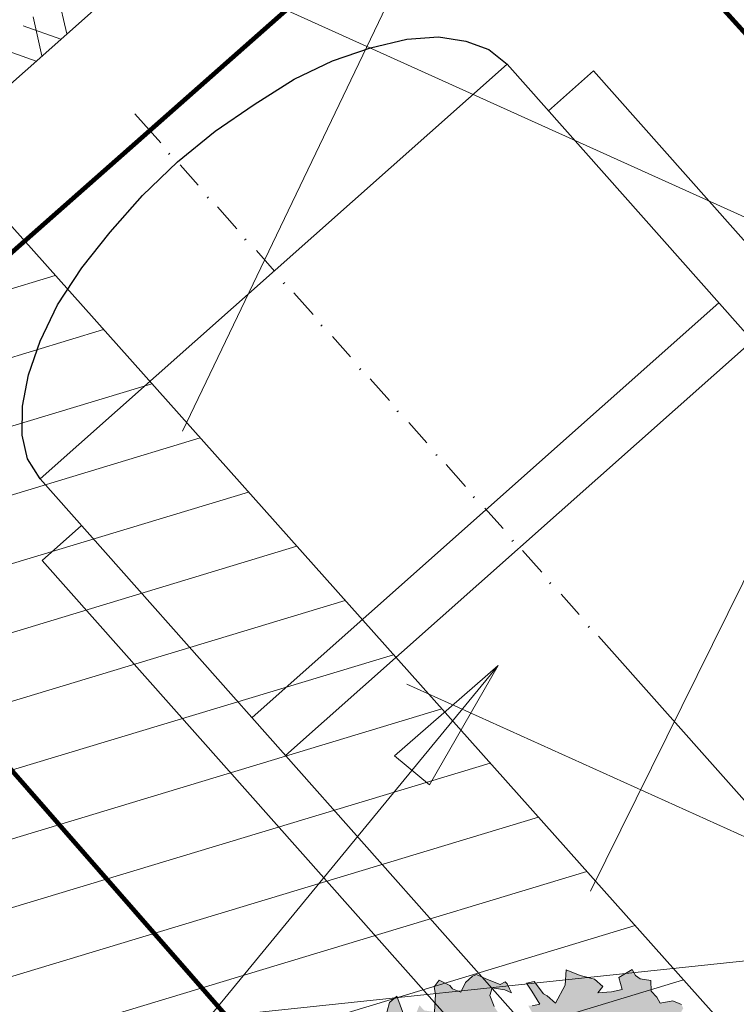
# Model space of a CAD drawing. Header units: centimetres. Extents: x 843425950 to 843478602, y 588811213 to 588851397.
# Tile 39 of 89: x 843442195 to 843442351, y 588832500 to 588832714. Entities that reach past the tile are written whole.
import ezdxf
from ezdxf import colors
from ezdxf.entities.mleader import LeaderData, LeaderLine
from ezdxf.lldxf.tags import DXFTag
from ezdxf.math import Vec2, Vec3

# ---------------------------------------------------------------- set-up
doc = ezdxf.new("R2010")
doc.units = ezdxf.units.CM
doc.header["$MEASUREMENT"] = 0
doc.linetypes.add('CENTER', pattern=[50.800000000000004, 31.75, -6.35, 6.35, -6.35])
doc.linetypes.add('EGBU01', pattern=[1, 0.5, -0.5])
doc.layers.get('0').update_dxf_attribs({"lineweight": 5})
for name, color, linetype, lineweight in [('0-hatch', 8, 'Continuous', 5), ('0-LINIA CIENKA', 8, 'Continuous', 9), ('IS_gaz_ZEW', 40, 'GAS_LINE', 30), ('IS_lpg_proj_opis', 7, 'Continuous', 5), ('IS_WOD_rzędne', 5, 'Continuous', 9), ('S_strefa zagrożenia wybuchem', 7, 'EGBU01', 13), ('wymiarowanie', 123, 'Continuous', 5)]:
    doc.layers.add(name, color=color, linetype=linetype, lineweight=lineweight)
doc.layers.add('IS_Grafika', color=7, linetype='SOLID', lineweight=9, true_color=0x000000)
doc.layers.add('ZTOŚ', color=7, linetype='CENTER', lineweight=13, true_color=0x45750b)
doc.styles.add('IS_W-K_opisy', font='romans.shx', dxfattribs={"width": 0.7, "height": 20})
doc.styles.get("Standard").update_dxf_attribs({"font": 'ARIAL.TTF'})
tags = doc.linetypes.add('GAS_LINE', pattern='A,0.5,-0.2,["GAS",Standard,S=0.1,R=0,X=-0.1,Y=-0.05],-0.25', length=0.95).pattern_tags.tags
tags[6] = DXFTag(74, 10)
tags = doc.linetypes.add('SOLID', pattern=[10, 10, 0]).pattern_tags.tags
tags[6:7] = [DXFTag(74, 4), DXFTag(75, 0), DXFTag(340, '0'), DXFTag(46, 0.0), DXFTag(50, 0.0), DXFTag(44, 0.0), DXFTag(45, 0.0)]
tags[4:5] = [DXFTag(74, 4), DXFTag(75, 0), DXFTag(340, '0'), DXFTag(46, 0.0), DXFTag(50, 0.0), DXFTag(44, 0.0), DXFTag(45, 0.0)]
picture_1 = doc.add_image_def('image1.jpg', size_in_pixel=(6614, 4677))

# ---------------------------------------------------------------- blocks, each defined once
blk = doc.blocks.new('A$C51A627E3')
h = blk.add_hatch(color=256)
h.dxf.hatch_style = 1
h.paths.add_polyline_path([(-3.829516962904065, -3.277827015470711), (-3.99698174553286, -3.185050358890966), (-4.071669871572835, -3.091690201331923), (-4.12768596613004, -3.017002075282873), (-4.221046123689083, -2.942313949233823), (-4.239718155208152, -2.868209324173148), (-4.463199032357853, -2.774849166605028), (-4.555975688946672, -2.756177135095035), (-4.630663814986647, -2.737505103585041), (-4.724023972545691, -2.626056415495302), (-4.724023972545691, -2.588712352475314), (-4.668007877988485, -2.570040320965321), (-4.630663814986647, -2.514024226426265), (-4.649335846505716, -2.383320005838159), (-4.724023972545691, -2.253199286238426), (-4.61199178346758, -2.309215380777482), (-4.574647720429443, -2.309215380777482), (-4.463199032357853, -2.290543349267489), (-4.425854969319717, -2.309215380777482), (-4.295150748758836, -2.234527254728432), (-4.258390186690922, -2.253199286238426), (-4.12768596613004, -2.290543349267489), (-4.015653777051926, -2.309215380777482), (-3.941549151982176, -2.309215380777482), (-3.904205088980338, -2.253199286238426), (-3.960221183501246, -2.141167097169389), (-4.015653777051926, -2.029718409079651), (-4.034325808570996, -1.9550302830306), (-3.941549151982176, -2.011046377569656), (-3.792172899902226, -1.917686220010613), (-3.698812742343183, -1.899014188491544), (-3.698812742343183, -1.880342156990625), (-3.680724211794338, -1.805654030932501), (-3.680724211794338, -1.731549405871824), (-3.606036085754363, -1.619517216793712), (-3.456659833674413, -1.526157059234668), (-3.400643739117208, -1.63818924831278), (-3.289195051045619, -1.750221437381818), (-3.25185098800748, -1.786981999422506), (-3.177162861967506, -1.768309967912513), (-3.158490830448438, -1.619517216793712), (-3.177162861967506, -1.470724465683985), (-3.214506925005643, -1.433380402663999), (-3.214506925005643, -1.358692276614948), (-3.103058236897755, -1.340020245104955), (-3.028370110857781, -1.302676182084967), (-3.009698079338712, -1.265332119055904), (-2.972354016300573, -1.227988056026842), (-2.972354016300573, -1.172555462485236), (-3.028370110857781, -1.041851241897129), (-3.065714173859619, -0.9671631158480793), (-3.121146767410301, -1.153883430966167), (-3.139818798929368, -1.190643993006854), (-3.177162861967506, -1.246660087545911), (-3.233178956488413, -1.284004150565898), (-3.400643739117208, -1.358692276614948), (-3.512675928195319, -1.302676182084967), (-3.606036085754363, -1.284004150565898), (-3.73615680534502, -1.302676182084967), (-3.754828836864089, -1.414708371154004), (-3.829516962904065, -1.544829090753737), (-3.941549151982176, -1.507485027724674), (-4.034325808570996, -1.507485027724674), (-4.12768596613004, -1.433380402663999), (-4.221046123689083, -1.433380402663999), (-4.388510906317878, -1.526157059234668), (-4.425854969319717, -1.600845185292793), (-4.388510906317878, -1.71287737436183), (-4.369838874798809, -1.786981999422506), (-4.425854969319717, -1.880342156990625), (-4.50054309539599, -1.899014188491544), (-4.630663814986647, -2.103823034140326), (-4.668007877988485, -2.085151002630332), (-4.74269600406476, -2.011046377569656), (-4.817384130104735, -1.9550302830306), (-4.85414469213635, -1.899014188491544), (-4.798712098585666, -1.842998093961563), (-4.780040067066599, -1.805654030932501), (-4.817384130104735, -1.619517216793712), (-4.85414469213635, -1.470724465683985), (-4.947504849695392, -1.470724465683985), (-5.059537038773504, -1.433380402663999), (-5.115553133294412, -1.265332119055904), (-5.096881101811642, -1.227988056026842), (-5.078209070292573, -1.190643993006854), (-4.984848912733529, -1.190643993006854), (-4.891488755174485, -1.190643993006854), (-4.817384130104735, -1.190643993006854), (-4.891488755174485, -1.097867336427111), (-4.947504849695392, -0.9858351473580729), (-5.022192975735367, -0.8930584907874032), (-5.059537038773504, -0.8183703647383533), (-5.078209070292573, -0.7810263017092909), (-5.096881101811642, -0.7250102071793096), (-4.966176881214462, -0.1881688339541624), (-4.891488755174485, -0.1694968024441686), (-4.891488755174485, -0.1508247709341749), (-4.947504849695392, -0.03937608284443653), (-4.966176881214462, 0.05398407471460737), (-5.003520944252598, 0.1286722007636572), (-5.022192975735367, 0.2214488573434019), (-4.891488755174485, 0.2774649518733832), (-4.817384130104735, 0.3148090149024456), (-4.798712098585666, 0.2401208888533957), (-4.724023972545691, 0.2027768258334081), (-4.668007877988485, 0.2587929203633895), (-4.555975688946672, 0.3334810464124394), (-4.50054309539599, 0.3148090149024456), (-4.481871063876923, 0.2027768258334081), (-4.50054309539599, 0.07265610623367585), (-4.537887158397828, 0.01664001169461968), (-4.481871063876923, -0.1327362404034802), (-4.369838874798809, -0.1140642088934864), (-4.332494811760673, -0.07672014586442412), (-4.221046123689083, 0.05398407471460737), (-4.202374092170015, 0.2214488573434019), (-4.183702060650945, 0.4081691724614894), (-4.12768596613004, 0.4449297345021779), (-4.165030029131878, 0.5756339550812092), (-4.183702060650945, 0.6129780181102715), (-4.221046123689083, 0.6689941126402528), (-4.276478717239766, 0.6876661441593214), (-4.369838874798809, 0.6503220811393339), (-4.481871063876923, 0.4822737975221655), (-4.59331975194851, 0.4268412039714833), (-4.630663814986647, 0.5009458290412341), (-4.630663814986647, 0.5756339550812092), (-4.686679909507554, 0.6316500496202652), (-4.724023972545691, 0.6503220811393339), (-4.780040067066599, 0.5196178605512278), (-4.836056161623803, 0.5009458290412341), (-4.910160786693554, 0.5196178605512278), (-4.984848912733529, 0.5382898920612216), (-5.022192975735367, 0.6316500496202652), (-5.115553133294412, 0.7430987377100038), (-5.152313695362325, 0.7617707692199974), (-5.152313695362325, 0.6876661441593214), (-5.152313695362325, 0.892474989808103), (-5.096881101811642, 0.9298190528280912), (-4.966176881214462, 1.059939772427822), (-4.947504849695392, 1.227988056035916), (-4.910160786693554, 1.358108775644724), (-4.947504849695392, 1.563501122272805), (-4.85414469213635, 1.600261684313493), (-4.780040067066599, 1.544829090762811), (-4.668007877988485, 1.526157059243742), (-4.630663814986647, 1.507485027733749), (-4.668007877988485, 1.302092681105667), (-4.519215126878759, 1.358108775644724), (-4.463199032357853, 1.470140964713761), (-4.332494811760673, 1.526157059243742), (-4.183702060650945, 1.656277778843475), (-4.258390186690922, 1.749637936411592), (-4.35116684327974, 1.805654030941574), (-4.388510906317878, 1.879758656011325), (-4.388510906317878, 1.749637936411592), (-4.537887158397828, 1.730965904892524), (-4.59331975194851, 1.768309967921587), (-4.537887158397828, 1.824326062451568), (-4.519215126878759, 1.97311881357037), (-4.555975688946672, 2.122495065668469), (-4.555975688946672, 2.196599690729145), (-4.332494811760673, 2.252615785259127), (-4.221046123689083, 2.28995984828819), (-4.332494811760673, 2.439336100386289), (-4.481871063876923, 2.550784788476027), (-4.50054309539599, 2.569456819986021), (-4.276478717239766, 2.606800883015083), (-4.12768596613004, 2.700161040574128), (-3.960221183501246, 2.811609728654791), (-3.922877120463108, 2.923641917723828), (-3.698812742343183, 3.351931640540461), (-3.73615680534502, 3.501307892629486), (-3.773500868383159, 3.575996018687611), (-3.550019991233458, 3.538651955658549), (-3.382555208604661, 3.594668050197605), (-3.289195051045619, 3.74346080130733), (-3.233178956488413, 3.855492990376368), (-3.103058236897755, 3.910925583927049), (-3.009698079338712, 3.929597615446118), (-2.860321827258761, 3.948269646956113), (-2.822977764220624, 3.89283705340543), (-2.841649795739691, 3.762132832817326), (-2.748873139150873, 3.762132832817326), (-2.767545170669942, 3.706116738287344), (-2.841649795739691, 3.538651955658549), (-2.822977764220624, 3.463963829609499), (-2.841649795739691, 3.482635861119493), (-2.748873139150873, 3.482635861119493), (-2.692857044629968, 3.463963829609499), (-2.543480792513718, 3.538651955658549), (-2.450704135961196, 3.538651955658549), (-2.376016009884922, 3.426619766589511), (-2.376016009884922, 3.389275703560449), (-2.562152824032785, 3.259154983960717), (-2.674185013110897, 3.333259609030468), (-2.580824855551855, 3.14712279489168), (-2.525392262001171, 2.979658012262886), (-2.357343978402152, 2.886297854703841), (-2.24531178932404, 2.923641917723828), (-2.227223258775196, 3.035090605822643), (-2.282655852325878, 3.165794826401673), (-2.282655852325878, 3.277827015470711), (-2.171207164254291, 3.426619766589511), (-2.189879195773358, 3.538651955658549), (-2.227223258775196, 3.780804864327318), (-2.319999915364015, 3.874165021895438), (-2.432032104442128, 3.855492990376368), (-2.432032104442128, 3.89283705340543), (-2.24531178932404, 3.948269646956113), (-2.208551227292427, 4.041629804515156), (-2.189879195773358, 4.097645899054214), (-2.208551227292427, 4.1349899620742), (-2.171207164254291, 4.246438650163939), (-1.984486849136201, 4.265110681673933), (-1.910382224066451, 4.246438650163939), (-1.891710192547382, 4.15366199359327), (-1.723661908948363, 3.799476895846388), (-1.704989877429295, 3.948269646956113), (-1.649557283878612, 3.966941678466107), (-1.630885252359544, 4.078973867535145), (-1.593541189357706, 4.227766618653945), (-1.500181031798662, 4.265110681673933), (-1.518853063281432, 4.507263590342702), (-1.518853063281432, 4.525935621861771), (-1.38814884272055, 4.675311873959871), (-1.295372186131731, 4.488591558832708), (-1.258028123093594, 4.433158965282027), (-0.9785311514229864, 4.656639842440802), (-0.9785311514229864, 4.563279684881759), (-0.9785311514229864, 4.414486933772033), (-0.9785311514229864, 4.358470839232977), (-1.127323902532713, 4.302454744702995), (-0.9785311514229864, 4.022957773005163), (-0.9598591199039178, 3.948269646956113), (-0.6616901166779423, 4.06030183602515), (-0.5496579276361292, 4.172334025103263), (-0.3075050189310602, 4.246438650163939), (-0.2514889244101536, 4.116317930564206), (-0.1587122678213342, 4.041629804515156), (-0.02800804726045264, 4.116317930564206), (0.009336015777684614, 4.190422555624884), (0.06535211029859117, 4.283782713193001), (0.08344064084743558, 4.377142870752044), (0.06535211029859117, 4.507263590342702), (0.009336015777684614, 4.581951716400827), (-0.06535211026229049, 4.563279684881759), (-0.1213682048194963, 4.544607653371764), (-0.1400402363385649, 4.470503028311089), (-0.1400402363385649, 4.358470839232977), (-0.1587122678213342, 4.339798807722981), (-0.2514889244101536, 4.321126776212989), (-0.4568812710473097, 4.358470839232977), (-0.5309858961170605, 4.525935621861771), (-0.5683299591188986, 4.600623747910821), (-0.6056740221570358, 4.731327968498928), (-0.5870019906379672, 4.749999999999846), (-0.4008651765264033, 4.731327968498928), (-0.1213682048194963, 4.675311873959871), (0.04668007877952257, 4.675311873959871), (0.3448490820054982, 4.712655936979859), (0.5309858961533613, 4.693983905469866), (0.624346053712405, 4.675311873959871), (0.6611066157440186, 4.563279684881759), (0.624346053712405, 4.507263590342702), (0.5683299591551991, 4.414486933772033), (0.5683299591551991, 4.321126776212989), (0.6797786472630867, 4.302454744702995), (0.6797786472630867, 4.15366199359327), (0.7171227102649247, 4.041629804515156), (0.7731388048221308, 4.078973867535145), (0.9038430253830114, 4.358470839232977), (0.9038430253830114, 4.619295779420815), (0.9592756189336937, 4.358470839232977), (0.9779476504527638, 4.265110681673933), (1.052635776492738, 4.209094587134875), (1.127323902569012, 4.209094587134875), (1.220684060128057, 4.265110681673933), (1.220684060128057, 4.246438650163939), (1.425492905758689, 4.377142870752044), (1.555613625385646, 4.377142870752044), (1.462836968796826, 4.1349899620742), (1.40682087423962, 4.06030183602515), (1.276116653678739, 3.874165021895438), (1.704989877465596, 4.078973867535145), (1.704989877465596, 3.985613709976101), (1.79835003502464, 3.874165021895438), (1.965814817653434, 4.041629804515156), (2.021830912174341, 4.1349899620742), (2.133279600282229, 4.15366199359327), (2.189295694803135, 4.004285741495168), (2.189295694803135, 3.948269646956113), (2.245311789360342, 3.836820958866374), (2.376016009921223, 3.89283705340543), (2.506136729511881, 3.89283705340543), (2.562152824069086, 3.874165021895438), (2.618168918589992, 3.74346080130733), (2.710945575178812, 3.557323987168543), (2.785633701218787, 3.538651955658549), (2.785633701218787, 3.501307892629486), (2.766961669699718, 3.426619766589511), (2.74828963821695, 3.370603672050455), (2.710945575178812, 3.463963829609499), (2.599496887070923, 3.594668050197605), (2.506136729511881, 3.538651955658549), (2.450120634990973, 3.389275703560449), (2.431448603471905, 3.259154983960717), (2.450120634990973, 3.165794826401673), (2.506136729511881, 3.128450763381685), (2.562152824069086, 2.998330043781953), (2.599496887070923, 2.886297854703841), (2.673601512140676, 2.811609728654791), (2.74828963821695, 2.830281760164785), (2.804305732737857, 3.091106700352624), (2.841649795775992, 3.053762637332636), (2.935009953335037, 2.998330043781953), (2.971770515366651, 3.203138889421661), (2.990442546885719, 3.333259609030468), (3.083802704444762, 3.277827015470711), (3.065130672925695, 3.07243466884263), (3.083802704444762, 3.017002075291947), (3.10247473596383, 2.867625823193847), (3.36329967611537, 2.96098598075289), (3.51267592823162, 3.109778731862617), (3.60545258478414, 2.923641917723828), (3.717484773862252, 2.755593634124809), (3.736156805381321, 2.606800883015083), (3.624124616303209, 2.588128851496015), (3.773500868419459, 2.476096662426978), (3.903621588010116, 2.401992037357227), (3.978309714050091, 2.550784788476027), (4.183118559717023, 2.513440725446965), (4.164446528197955, 2.420664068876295), (4.183118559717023, 2.345975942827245), (4.276478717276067, 2.233943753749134), (4.183118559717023, 2.122495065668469), (4.183118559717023, 2.010462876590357), (4.164446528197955, 1.917102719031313), (4.313822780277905, 1.824326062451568), (4.369838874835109, 1.712293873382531), (4.35116684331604, 1.656277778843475), (4.295150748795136, 1.637605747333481), (4.20179059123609, 1.674949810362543), (4.071669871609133, 1.637605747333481), (4.015653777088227, 1.600261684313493), (3.959637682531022, 1.712293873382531), (3.847605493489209, 1.861670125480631), (3.661468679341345, 1.637605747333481), (3.642796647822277, 1.526157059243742), (3.661468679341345, 1.470140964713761), (3.549436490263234, 1.432796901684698), (3.494003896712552, 1.563501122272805), (3.475331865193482, 1.768309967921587), (3.36329967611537, 1.786981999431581), (3.233178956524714, 1.600261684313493), (3.195834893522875, 1.563501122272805), (3.083802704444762, 1.600261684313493), (2.971770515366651, 1.674949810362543), (2.841649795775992, 1.656277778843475), (2.935009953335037, 1.395452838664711), (2.916337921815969, 1.284004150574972), (2.860321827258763, 1.227988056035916), (2.74828963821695, 1.190643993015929), (2.804305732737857, 1.097283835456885), (2.822977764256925, 0.948491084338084), (2.935009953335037, 0.9298190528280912), (3.046458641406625, 0.985835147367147), (3.177162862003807, 1.00450717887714), (3.288611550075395, 0.9298190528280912), (3.288611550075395, 0.836458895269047), (3.214506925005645, 0.7063381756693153), (3.083802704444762, 0.5569619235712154), (3.13981879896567, 0.4822737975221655), (3.214506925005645, 0.4449297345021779), (3.288611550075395, 0.3708251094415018), (3.400643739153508, 0.3334810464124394), (3.437987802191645, 0.3148090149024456), (3.38197170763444, 0.2401208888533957), (3.269939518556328, 0.2961369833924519), (3.177162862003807, 0.3894971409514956), (2.953681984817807, 0.2401208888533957), (3.13981879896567, 0.1286722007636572), (3.400643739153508, 0.1100001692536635), (3.568108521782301, 0.1100001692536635), (3.642796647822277, 0.2214488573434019), (3.642796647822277, 0.3334810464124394), (3.586780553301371, 0.5009458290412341), (3.494003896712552, 0.5569619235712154), (3.437987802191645, 0.6316500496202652), (3.586780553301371, 0.7804428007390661), (3.60545258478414, 0.892474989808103), (3.60545258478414, 1.022595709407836), (3.51267592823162, 1.153299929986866), (3.437987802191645, 1.284004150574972), (3.60545258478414, 1.265332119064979), (3.773500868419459, 1.190643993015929), (3.903621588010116, 1.153299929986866), (3.99698174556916, 1.395452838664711), (4.015653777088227, 1.470140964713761), (4.109013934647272, 1.358108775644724), (4.145774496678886, 1.227988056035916), (4.071669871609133, 1.115955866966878), (4.127102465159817, 1.00450717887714), (4.220462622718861, 1.078611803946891), (4.295150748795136, 1.209316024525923), (4.425271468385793, 1.227988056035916), (4.499959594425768, 1.097283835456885), (4.555975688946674, 1.00450717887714), (4.686679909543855, 0.855130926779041), (4.46261553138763, 0.6316500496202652), (4.499959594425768, 0.5009458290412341), (4.593319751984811, 0.5382898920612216), (4.630663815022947, 0.4822737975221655), (4.499959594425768, 0.4822737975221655), (4.388510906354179, 0.4268412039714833), (4.332494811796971, 0.2587929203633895), (4.369838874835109, 0.09132813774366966), (4.425271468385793, 0.07265610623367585), (4.518631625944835, 0.2027768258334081), (4.630663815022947, 0.352153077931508), (4.779456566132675, 0.3334810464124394), (4.816800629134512, 0.2027768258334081), (4.835472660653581, 0.1467607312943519), (5.058953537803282, 0.05398407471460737), (5.152313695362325, 0.07265610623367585), (4.910160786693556, -0.1881688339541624), (4.798128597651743, -0.1327362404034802), (4.742112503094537, -0.1140642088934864), (4.555975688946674, -0.1327362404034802), (4.537303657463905, -0.7436822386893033), (4.630663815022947, -0.8930584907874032), (4.668007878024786, -0.9298190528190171), (4.723440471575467, -1.041851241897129), (4.723440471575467, -1.116539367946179), (4.686679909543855, -1.190643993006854), (4.630663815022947, -1.116539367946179), (4.481287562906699, -0.9484910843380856), (4.332494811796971, -0.9671631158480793), (4.313822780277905, -0.9671631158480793), (4.220462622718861, -1.135211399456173), (4.220462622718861, -1.153883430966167), (4.23913465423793, -1.209316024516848), (4.295150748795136, -1.32134821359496), (4.313822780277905, -1.32134821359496), (4.499959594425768, -1.246660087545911), (4.537303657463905, -1.265332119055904), (4.555975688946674, -1.414708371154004), (4.499959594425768, -1.526157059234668), (4.46261553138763, -1.526157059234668), (4.35116684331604, -1.544829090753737), (4.369838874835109, -1.656861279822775), (4.388510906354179, -1.71287737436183), (4.276478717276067, -1.899014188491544), (4.23913465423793, -1.899014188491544), (4.164446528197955, -2.029718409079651), (4.109013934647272, -1.9550302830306), (4.052997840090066, -1.842998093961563), (4.034325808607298, -1.71287737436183), (3.978309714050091, -1.56350112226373), (3.903621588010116, -1.507485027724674), (3.884949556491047, -1.656861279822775), (3.866277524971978, -1.731549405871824), (3.847605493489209, -1.750221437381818), (3.773500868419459, -1.750221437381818), (3.60545258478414, -1.786981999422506), (3.624124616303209, -1.56350112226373), (3.624124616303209, -1.433380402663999), (3.51267592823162, -1.32134821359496), (3.419315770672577, -1.32134821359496), (3.288611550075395, -1.414708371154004), (3.344627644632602, -1.507485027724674), (3.419315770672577, -1.675533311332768), (3.419315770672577, -1.71287737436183), (3.195834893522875, -2.029718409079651), (3.233178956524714, -2.011046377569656), (3.456659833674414, -2.029718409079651), (3.475331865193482, -2.103823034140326), (3.531347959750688, -2.159839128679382), (3.60545258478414, -2.19718319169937), (3.866277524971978, -2.048390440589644), (3.922293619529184, -2.103823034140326), (3.959637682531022, -2.271871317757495), (3.884949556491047, -2.290543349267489), (4.071669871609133, -2.439336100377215), (4.127102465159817, -2.401992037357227), (4.090341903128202, -2.514024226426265), (4.015653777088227, -2.495352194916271), (3.884949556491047, -2.439336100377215), (3.773500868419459, -2.514024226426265), (3.736156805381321, -2.644144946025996), (3.903621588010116, -2.718833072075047), (3.810844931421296, -2.756177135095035), (3.698812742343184, -2.681489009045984), (3.568108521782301, -2.681489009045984), (3.51267592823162, -2.849537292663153), (3.60545258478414, -2.92364191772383), (3.60545258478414, -3.05434613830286), (3.494003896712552, -3.14770629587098), (3.325955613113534, -3.12903426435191), (3.269939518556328, -3.035674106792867), (3.195834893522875, -2.960985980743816), (3.065130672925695, -2.979658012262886), (3.009114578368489, -3.166378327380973), (3.251267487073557, -3.221810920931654), (3.233178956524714, -3.277827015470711), (3.046458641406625, -3.3151710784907), (3.195834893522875, -3.427203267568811), (3.177162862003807, -3.427203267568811), (2.990442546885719, -3.632012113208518), (2.841649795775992, -3.706700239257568), (2.822977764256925, -3.632012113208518), (2.673601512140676, -3.575996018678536), (2.655512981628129, -3.575996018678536), (2.618168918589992, -3.706700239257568), (2.599496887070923, -3.706700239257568), (2.338671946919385, -3.557323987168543), (2.226639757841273, -3.501307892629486), (2.059174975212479, -3.501307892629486), (1.984486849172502, -3.632012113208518), (2.151951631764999, -3.8368209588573), (2.151951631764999, -4.023541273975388), (2.151951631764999, -4.042213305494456), (2.021830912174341, -4.004869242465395), (1.89112669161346, -3.892837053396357), (1.761005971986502, -3.892837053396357), (1.686317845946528, -4.042213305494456), (1.816438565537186, -4.191006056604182), (2.021830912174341, -4.321710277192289), (1.928470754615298, -4.489175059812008), (1.779678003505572, -4.433158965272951), (1.686317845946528, -4.526519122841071), (1.592957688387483, -4.470503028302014), (1.592957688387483, -4.395814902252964), (1.574285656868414, -4.303038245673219), (1.425492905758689, -4.284366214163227), (1.369476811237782, -4.172334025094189), (1.294788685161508, -4.097645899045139), (1.183339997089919, -4.097645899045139), (1.127323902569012, -4.340382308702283), (1.089979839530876, -4.414486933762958), (0.9779476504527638, -4.507847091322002), (1.071307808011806, -4.619879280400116), (1.052635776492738, -4.675311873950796), (0.8664989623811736, -4.619879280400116), (0.7731388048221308, -4.601207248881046), (0.6797786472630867, -4.526519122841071), (0.5870019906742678, -4.693983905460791), (0.5309858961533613, -4.749999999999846), (0.4376257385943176, -4.601207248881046), (0.3629376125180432, -4.582535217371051), (0.1021126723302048, -4.675311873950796), (0.009336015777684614, -4.619879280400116), (-0.1400402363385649, -4.526519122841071), (-0.2701609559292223, -4.693983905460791), (-0.494225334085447, -4.693983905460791), (-0.494225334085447, -4.731327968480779), (-0.6243460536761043, -4.656639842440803), (-0.8478269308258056, -4.545191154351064), (-0.9038430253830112, -4.675311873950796), (-1.034547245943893, -4.656639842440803), (-0.8664989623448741, -4.526519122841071), (-0.8291548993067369, -4.433158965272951), (-0.7923943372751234, -4.340382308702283), (-0.643018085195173, -4.265694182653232), (-0.6243460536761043, -4.153661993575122), (-0.7363782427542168, -4.023541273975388), (-0.7923943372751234, -4.023541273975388), (-0.9598591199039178, -4.153661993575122), (-1.053219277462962, -4.060885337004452), (-1.295372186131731, -4.265694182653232), (-1.202012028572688, -4.340382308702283), (-1.276700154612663, -4.414486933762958), (-1.183339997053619, -4.489175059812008), (-1.295372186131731, -4.582535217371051), (-1.40682087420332, -4.582535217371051), (-1.462836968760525, -4.340382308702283), (-1.593541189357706, -4.359054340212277), (-1.649557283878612, -4.526519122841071), (-1.761005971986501, -4.545191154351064), (-1.910382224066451, -4.545191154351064), (-2.077847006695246, -4.414486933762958), (-2.040502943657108, -4.265694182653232), (-1.873038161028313, -4.191006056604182), (-2.02183091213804, -4.023541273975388), (-2.171207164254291, -4.078973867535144), (-2.15253513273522, -4.191006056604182), (-2.24531178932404, -4.303038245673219), (-2.357343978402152, -4.209678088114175), (-2.432032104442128, -4.414486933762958), (-2.506720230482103, -4.340382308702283), (-2.525392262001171, -4.247022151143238), (-2.580824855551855, -4.023541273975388), (-2.674185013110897, -3.948853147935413), (-2.878993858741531, -4.097645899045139), (-2.972354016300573, -4.078973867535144), (-3.084386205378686, -4.078973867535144), (-3.195834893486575, -4.004869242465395), (-3.195834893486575, -3.8368209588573), (-3.27052301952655, -3.874165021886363), (-3.326539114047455, -3.650684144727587), (-3.363883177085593, -3.706700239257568), (-3.531347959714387, -3.762716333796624), (-3.66205218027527, -3.632012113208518), (-3.680724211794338, -3.538651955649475), (-3.587364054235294, -3.483219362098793), (-3.345211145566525, -3.427203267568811), (-3.233178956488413, -3.557323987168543), (-3.158490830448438, -3.557323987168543), (-3.158490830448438, -3.538651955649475), (-3.103058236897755, -3.221810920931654), (-3.084386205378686, -3.05434613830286), (-3.214506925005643, -2.960985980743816), (-3.27052301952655, -2.849537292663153), (-3.419315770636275, -2.979658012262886), (-3.494003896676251, -3.221810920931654), (-3.363883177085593, -3.221810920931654), (-3.494003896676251, -3.333843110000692), (-3.587364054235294, -3.091690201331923), (-3.698812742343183, -3.277827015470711)])
h.paths.add_polyline_path([(-1.630885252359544, 1.320764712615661), (-1.891710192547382, 1.488812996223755), (-1.854366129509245, 1.674949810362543), (-1.965814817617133, 1.749637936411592), (-1.817022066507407, 2.066478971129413), (-1.686317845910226, 2.271287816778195), (-1.817022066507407, 2.401992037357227), (-1.929054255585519, 2.569456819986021), (-1.723661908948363, 2.606800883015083), (-1.5375250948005, 2.588128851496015), (-1.425492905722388, 2.532112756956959), (-1.38814884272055, 2.550784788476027), (-1.38814884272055, 2.737505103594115), (-1.500181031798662, 2.848953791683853), (-1.518853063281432, 3.017002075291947), (-1.40682087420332, 3.14712279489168), (-1.258028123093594, 3.14712279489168), (-1.239356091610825, 3.017002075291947), (-1.220684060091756, 2.848953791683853), (-1.108651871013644, 2.811609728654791), (-0.9598591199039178, 2.90496988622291), (-0.9411870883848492, 2.848953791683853), (-0.9038430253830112, 2.718833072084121), (-0.7363782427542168, 2.811609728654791), (-0.7177062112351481, 2.867625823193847), (-0.7363782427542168, 3.035090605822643), (-0.680362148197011, 3.091106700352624), (-0.4382092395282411, 2.998330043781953), (-0.3821931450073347, 2.979658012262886), (-0.512313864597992, 2.774265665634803), (-0.363521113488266, 2.644144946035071), (-0.3261770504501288, 2.644144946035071), (-0.1960563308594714, 2.625472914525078), (-0.06535211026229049, 2.625472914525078), (0.1021126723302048, 2.662816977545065), (0.1021126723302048, 2.681489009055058), (0.270160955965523, 2.662816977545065), (0.3261770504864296, 2.644144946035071), (0.2888329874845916, 2.774265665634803), (0.2888329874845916, 2.867625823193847), (0.1581287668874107, 2.792937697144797), (0.08344064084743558, 2.867625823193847), (-0.02800804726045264, 3.14712279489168), (0.08344064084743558, 3.184466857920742), (0.3629376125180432, 2.979658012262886), (0.5123138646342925, 2.90496988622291), (0.5683299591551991, 2.830281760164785), (0.7918108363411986, 2.755593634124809), (0.8291548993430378, 2.923641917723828), (0.8478269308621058, 3.07243466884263), (1.0152917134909, 3.035090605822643), (1.071307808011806, 3.07243466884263), (1.071307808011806, 3.091106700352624), (1.071307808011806, 2.942313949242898), (1.071307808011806, 2.830281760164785), (0.9592756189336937, 2.755593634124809), (0.9225150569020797, 2.550784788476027), (0.9225150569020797, 2.513440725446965), (0.9592756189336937, 2.439336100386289), (0.810482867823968, 2.588128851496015), (0.5870019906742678, 2.476096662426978), (0.5496579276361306, 2.606800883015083), (0.418953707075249, 2.439336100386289), (0.5309858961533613, 2.327303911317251), (0.6430180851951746, 2.271287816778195), (0.7544667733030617, 2.252615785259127), (0.8851709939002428, 2.196599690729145), (0.5496579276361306, 1.842998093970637), (0.5123138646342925, 1.991790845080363), (0.4562977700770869, 2.141167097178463), (0.3261770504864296, 2.085151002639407), (0.3448490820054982, 2.345975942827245), (0.2888329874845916, 2.383320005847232), (0.08344064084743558, 2.401992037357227), (-0.1773842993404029, 2.327303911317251), (-0.2701609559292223, 2.345975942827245), (-0.04668007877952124, 2.085151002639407), (-0.08402414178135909, 1.991790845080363), (-0.1213682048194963, 1.935774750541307), (-0.1400402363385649, 1.749637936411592), (-0.21472836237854, 1.842998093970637), (-0.4008651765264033, 1.898430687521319), (-0.4195372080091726, 2.047806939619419), (-0.4568812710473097, 2.1038230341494), (-0.6056740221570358, 2.177927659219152), (-0.6616901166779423, 2.141167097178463), (-0.6990341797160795, 2.047806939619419), (-0.7177062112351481, 1.991790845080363), (-0.6056740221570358, 1.842998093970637), (-0.5683299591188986, 1.805654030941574), (-0.643018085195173, 1.730965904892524), (-0.6990341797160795, 1.749637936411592), (-0.8104828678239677, 1.730965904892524), (-0.8104828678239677, 1.842998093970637), (-0.8291548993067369, 1.917102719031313), (-0.9411870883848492, 1.97311881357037), (-1.034547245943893, 1.97311881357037), (-1.127323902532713, 1.898430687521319), (-1.089979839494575, 1.879758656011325), (-1.015875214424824, 1.712293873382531), (-0.9972031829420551, 1.674949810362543), (-0.9785311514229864, 1.544829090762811), (-1.16466796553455, 1.432796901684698), (-1.183339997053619, 1.507485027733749), (-1.202012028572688, 1.618933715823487), (-1.258028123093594, 1.656277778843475), (-1.3140442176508, 1.693621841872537), (-1.425492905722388, 1.730965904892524), (-1.518853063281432, 1.730965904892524), (-1.5375250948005, 1.712293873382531), (-1.649557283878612, 1.637605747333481), (-1.686317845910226, 1.544829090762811), (-1.593541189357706, 1.451468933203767), (-1.593541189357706, 1.414124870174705)], flags=16)
h.paths.add_polyline_path([(-2.115191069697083, -1.433380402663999), (-2.02183091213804, -1.488812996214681), (-1.947726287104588, -1.582173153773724), (-1.929054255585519, -1.675533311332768), (-1.947726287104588, -1.694205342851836), (-2.059174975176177, -1.824326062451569), (-2.02183091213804, -1.842998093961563), (-1.835694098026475, -1.936358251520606), (-1.817022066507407, -2.048390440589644), (-2.00315888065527, -2.345975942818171), (-2.00315888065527, -2.309215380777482), (-2.282655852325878, -2.290543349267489), (-2.263983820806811, -2.345975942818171), (-2.133863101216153, -2.420664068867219), (-2.15253513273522, -2.514024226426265), (-2.208551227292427, -2.644144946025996), (-2.096519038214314, -2.774849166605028), (-2.133863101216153, -2.868209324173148), (-2.115191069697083, -2.942313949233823), (-2.00315888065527, -2.92364191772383), (-1.947726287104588, -2.700161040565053), (-1.779678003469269, -2.570040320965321), (-1.649557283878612, -2.495352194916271), (-1.649557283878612, -2.700161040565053), (-1.612213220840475, -2.793521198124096), (-1.556197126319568, -2.849537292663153), (-1.518853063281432, -3.017002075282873), (-1.593541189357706, -3.017002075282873), (-1.704989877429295, -3.277827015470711), (-1.667645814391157, -3.296499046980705), (-1.481509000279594, -3.371187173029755), (-1.351388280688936, -3.371187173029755), (-1.295372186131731, -3.371187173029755), (-1.16466796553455, -3.296499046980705), (-1.16466796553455, -3.166378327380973), (-1.015875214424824, -3.221810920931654), (-0.9785311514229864, -3.277827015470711), (-0.8664989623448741, -3.296499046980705), (-0.7737223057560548, -3.371187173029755), (-0.7177062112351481, -3.445875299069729), (-0.7363782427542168, -3.483219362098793), (-0.7550502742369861, -3.613340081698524), (-0.494225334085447, -3.613340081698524), (-0.4755533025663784, -3.483219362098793), (-0.4755533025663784, -3.445875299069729), (-0.4382092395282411, -3.3151710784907), (-0.494225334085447, -3.20372239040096), (-0.3448490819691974, -3.20372239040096), (-0.2514889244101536, -3.3151710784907), (-0.08402414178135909, -3.166378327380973), (-0.1026961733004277, -3.073018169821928), (0.1021126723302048, -3.333843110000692), (0.06535211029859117, -3.557323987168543), (0.1954728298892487, -3.650684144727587), (0.2888329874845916, -3.744044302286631), (0.4562977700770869, -3.632012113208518), (0.4562977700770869, -3.464547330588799), (0.418953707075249, -3.371187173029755), (0.3261770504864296, -3.277827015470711), (0.3261770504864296, -3.24048295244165), (0.4376257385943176, -3.20372239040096), (0.5309858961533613, -3.073018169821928), (0.5123138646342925, -3.05434613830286), (0.3816096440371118, -2.92364191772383), (0.3629376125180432, -2.812193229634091), (0.4749698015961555, -2.868209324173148), (0.6430180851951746, -2.812193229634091), (0.7357947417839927, -2.92364191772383), (0.7731388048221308, -3.091690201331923), (0.8478269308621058, -3.221810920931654), (0.9038430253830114, -3.333843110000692), (0.9779476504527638, -3.464547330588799), (1.238772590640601, -3.3151710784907), (1.276116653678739, -3.185050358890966), (1.313460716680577, -3.091690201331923), (1.294788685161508, -3.073018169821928), (1.238772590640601, -3.017002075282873), (1.164667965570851, -3.073018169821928), (0.9779476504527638, -3.110362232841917), (0.9038430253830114, -3.017002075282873), (0.8664989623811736, -2.793521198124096), (0.8851709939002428, -2.793521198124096), (1.071307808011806, -2.830865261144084), (1.202012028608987, -2.849537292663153), (1.276116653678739, -2.830865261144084), (1.332132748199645, -2.849537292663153), (1.425492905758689, -2.886881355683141), (1.611629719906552, -2.960985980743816), (1.704989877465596, -2.886881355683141), (1.723661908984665, -2.830865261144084), (1.630301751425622, -2.737505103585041), (1.555613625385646, -2.607384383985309), (1.518269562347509, -2.401992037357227), (1.574285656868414, -2.309215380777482), (1.555613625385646, -2.234527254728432), (1.518269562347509, -2.234527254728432), (1.425492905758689, -2.401992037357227), (1.350804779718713, -2.458008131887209), (1.25744462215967, -2.253199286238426), (1.052635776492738, -2.159839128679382), (0.9225150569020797, -2.066478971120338), (0.8291548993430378, -2.141167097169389), (0.9406035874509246, -2.309215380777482), (0.9966196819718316, -2.439336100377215), (0.9406035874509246, -2.551368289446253), (0.8664989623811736, -2.383320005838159), (0.7171227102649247, -2.253199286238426), (0.5683299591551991, -2.234527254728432), (0.4562977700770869, -2.309215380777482), (0.418953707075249, -2.401992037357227), (0.4562977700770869, -2.551368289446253), (0.4749698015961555, -2.588712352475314), (0.493641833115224, -2.718833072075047), (0.3629376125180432, -2.737505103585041), (0.2888329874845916, -2.551368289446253), (0.2328168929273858, -2.514024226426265), (0.1207847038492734, -2.439336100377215), (-0.1026961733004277, -2.532696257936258), (-0.08402414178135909, -2.626056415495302), (-0.06535211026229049, -2.812193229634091), (-0.1213682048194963, -2.793521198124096), (-0.1213682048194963, -2.812193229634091), (-0.4382092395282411, -2.868209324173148), (-0.4008651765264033, -2.718833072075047), (-0.4008651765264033, -2.551368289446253), (-0.5683299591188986, -2.607384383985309), (-0.6243460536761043, -2.364647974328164), (-0.2888329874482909, -2.215855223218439), (-0.1213682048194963, -1.973702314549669), (-0.04668007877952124, -1.824326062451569), (0.04668007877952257, -1.694205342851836), (-0.009336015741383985, -1.600845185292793), (-0.2514889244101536, -1.992374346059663), (-0.3448490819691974, -1.917686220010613), (-0.4568812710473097, -1.861670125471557), (-0.494225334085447, -1.675533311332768), (-0.5309858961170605, -1.619517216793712), (-0.6616901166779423, -1.488812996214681), (-0.9411870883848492, -1.56350112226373), (-1.053219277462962, -1.600845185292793), (-1.053219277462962, -1.71287737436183), (-0.9785311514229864, -1.899014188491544), (-1.202012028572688, -1.973702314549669), (-1.295372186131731, -1.899014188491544), (-1.332716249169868, -1.71287737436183), (-1.332716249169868, -1.507485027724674), (-1.3140442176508, -1.246660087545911), (-1.332716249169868, -1.172555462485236), (-1.38814884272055, -1.097867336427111), (-1.612213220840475, -1.135211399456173), (-1.704989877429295, -1.153883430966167), (-1.742333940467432, -1.153883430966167), (-1.704989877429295, -1.414708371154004), (-1.667645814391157, -1.470724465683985), (-1.686317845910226, -1.56350112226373), (-1.761005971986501, -1.600845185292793), (-1.779678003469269, -1.488812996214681), (-1.817022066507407, -1.358692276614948), (-1.835694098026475, -1.246660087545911), (-1.891710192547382, -1.265332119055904), (-2.040502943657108, -1.284004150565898)], flags=16)
for points in [[(1.220684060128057, 4.246438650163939), (1.425492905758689, 4.377142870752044), (1.555613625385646, 4.377142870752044), (1.462836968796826, 4.1349899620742)], [(1.79835003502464, 3.874165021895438), (1.965814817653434, 4.041629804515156), (2.021830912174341, 4.1349899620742), (2.133279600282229, 4.15366199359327), (2.189295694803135, 4.004285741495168), (2.189295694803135, 3.948269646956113), (2.245311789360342, 3.836820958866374), (2.376016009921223, 3.89283705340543), (2.506136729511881, 3.89283705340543), (2.562152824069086, 3.874165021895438), (2.618168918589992, 3.74346080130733), (2.710945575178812, 3.557323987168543), (2.785633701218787, 3.538651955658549), (2.785633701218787, 3.501307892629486), (2.766961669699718, 3.426619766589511), (2.74828963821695, 3.370603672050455), (2.710945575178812, 3.463963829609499), (2.599496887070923, 3.594668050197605), (2.506136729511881, 3.538651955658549), (2.450120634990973, 3.389275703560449)], [(2.841649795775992, 3.053762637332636), (2.935009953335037, 2.998330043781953), (2.971770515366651, 3.203138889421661), (2.990442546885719, 3.333259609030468), (3.083802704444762, 3.277827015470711), (3.065130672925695, 3.07243466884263), (3.083802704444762, 3.017002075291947), (3.10247473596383, 2.867625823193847), (3.36329967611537, 2.96098598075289), (3.51267592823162, 3.109778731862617), (3.60545258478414, 2.923641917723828), (3.717484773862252, 2.755593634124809), (3.736156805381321, 2.606800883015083), (3.624124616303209, 2.588128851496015), (3.773500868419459, 2.476096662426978), (3.903621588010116, 2.401992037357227), (3.978309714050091, 2.550784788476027), (4.183118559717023, 2.513440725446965), (4.164446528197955, 2.420664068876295), (4.183118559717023, 2.345975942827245), (4.276478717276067, 2.233943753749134), (4.183118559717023, 2.122495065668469), (4.183118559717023, 2.010462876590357), (4.164446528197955, 1.917102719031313), (4.313822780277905, 1.824326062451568), (4.369838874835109, 1.712293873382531)]]:
    blk.add_lwpolyline(points)
blk = doc.blocks.new('PZT BARSZCZEWO')
at = {"layer": '0-LINIA CIENKA', "lineweight": 5, "ltscale": 2, "transparency": 33554687}
h = blk.add_hatch(dxfattribs=at)
h.set_pattern_fill('ANSI37', color=256, scale=1000, angle=20)
h.set_pattern_definition([(65, (0, 0), (-113.2884733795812, 52.82728271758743), []), (155, (0, 0), (-52.82728271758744, -113.2884733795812), [])])
edge = h.paths.add_edge_path()
edge.add_line((843441756.9641684, 588833158.7344854), (843442575.483008, 588832236.5806395))
edge.add_line((843442575.483008, 588832236.5806395), (843444368.2496421, 588833842.5538505))
edge.add_line((843444368.2496421, 588833842.5538505), (843443655.9849038, 588834657.7236509))
edge.add_line((843443655.9849038, 588834657.7236509), (843443055.3110482, 588834184.0961442))
edge.add_line((843443055.3110482, 588834184.0961442), (843442940.5186727, 588834093.6003145))
edge.add_line((843442923.836077, 588834078.4714526), (843441756.9641684, 588833158.7344854))
h.paths.add_polyline_path([(843444368.2496421, 588833842.5538505), (843445637.7722989, 588832389.7115824), (843445134.1501327, 588831938.9706669), (843444877.3431487, 588832225.9353465), (843444824.5023687, 588832178.7412899), (843444831.1155701, 588832169.6302025), (843444743.8351632, 588832091.7792779), (843443710.0761355, 588833247.9569395)])
at = {"layer": '0-hatch', "color": 63, "linetype": 'Continuous', "lineweight": 5, "transparency": 33554687}
for p, q in [((843442203.179845, 588832658.7223068), (843442042.4118228, 588832610.1492717)), ((843442213.6999128, 588832646.9339222), (843442052.8890998, 588832598.3479586)), ((843442224.2199807, 588832635.1455375), (843442063.3663769, 588832586.5466455)), ((843442234.7400485, 588832623.3571528), (843442073.8436539, 588832574.7453324)), ((843442245.2601163, 588832611.5687681), (843442084.3209311, 588832562.9440193)), ((843442255.7801841, 588832599.7803835), (843442094.7982081, 588832551.1427062)), ((843442266.3002521, 588832587.9919988), (843442105.2754852, 588832539.3413931)), ((843442276.8203199, 588832576.2036141), (843442115.7527622, 588832527.54008)), ((843442287.3403877, 588832564.4152294), (843442126.2300392, 588832515.7387669)), ((843442297.8604555, 588832552.6268448), (843442136.7073164, 588832503.9374539)), ((843442308.3805234, 588832540.8384601), (843442147.1845934, 588832492.1361407)), ((843442318.9005913, 588832529.0500754), (843442157.6618705, 588832480.3348277)), ((843442329.4206591, 588832517.2616907), (843442168.1391475, 588832468.5335145)), ((843442339.940727, 588832505.4733061), (843442178.6164246, 588832456.7322015))]:
    blk.add_line(p, q, dxfattribs=at)
at = {"layer": '0-LINIA CIENKA', "lineweight": 5}
blk.add_lwpolyline([(843445857.3630925, 588831898.6198714), (843447138.6359024, 588830466.158091), (843445831.1840787, 588829296.7010804), (843444519.8993205, 588830762.8326923), (843444172.2889293, 588830452.2141654), (843441756.9641684, 588833158.7344854), (843441638.4697181, 588833065.1384088), (843442958.8022035, 588831577.9526678), (843445771.8025886, 588828408.9522345), (843447895.8025885, 588830292.9522344), (843443908.469718, 588834857.1384088), (843443815.3341043, 588834783.5790703), (843444335.7263331, 588834198.4734591), (843445164.3840805, 588833239.094072), (843445252.8240373, 588833317.8277335), (843445759.6749945, 588832737.7380258), (843445671.4237385, 588832658.8012358), (843446124.5265102, 588832138.2112857)], close=True, dxfattribs=at)
at = {"layer": 'ZTOŚ', "color": 116, "lineweight": 5, "true_color": 0x136734, "xscale": 16, "yscale": 16, "zscale": 16, "rotation": 41.81120468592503}
blk.add_blockref('A$C51A627E3', (843442305.6298229, 588832433.0973843), dxfattribs=at)
at = {"layer": 'wymiarowanie', "lineweight": 5, "ltscale": 0.5}
image = blk.add_image(picture_1, insert=(843431362.0643705, 588824232.5320414), size_in_units=(21007.289183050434, 14855.018374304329), rotation=0.10583542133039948, dxfattribs=at)
image.dxf.flags = 7
blk = doc.blocks.new('_Closed')
at = {"color": 0, "linetype": 'ByBlock', "lineweight": -2}
for p, q in [((-1, 0.1666666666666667), (0, 0)), ((-1, 0.1666666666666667), (-1, -0.1666666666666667)), ((0, 0), (-1, -0.1666666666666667)), ((0, 0), (-1, 0))]:
    blk.add_line(p, q, dxfattribs=at)

msp = doc.modelspace()

# ---------------------------------------------------------------- block references
msp.add_blockref('PZT BARSZCZEWO', (0, 0))

# ---------------------------------------------------------------- next in the draw order: hatches: boundary and pattern name
at = {"layer": 'S_strefa zagrożenia wybuchem'}
h = msp.add_hatch(dxfattribs=at)
h.set_pattern_fill('AR-CONC', color=1, scale=9.999999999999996, angle=359.8311976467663)
h.set_pattern_definition([(49.83119764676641, (843444005.5862415, 588831444.9671925), (71.70721923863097, -6.486502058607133), [7.49999999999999, -82.49999999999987]), (354.8311976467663, (843444005.5862415, 588831444.9671925), (-13.65346586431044, 75.25976518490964), [5.999999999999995, -65.99999999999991]), (100.2826421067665, (843444011.561843, 588831444.4266508), (58.05375314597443, 68.77326235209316), [6.37401919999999, -70.11421119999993]), (46.01539764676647, (843444005.6451646, 588831464.9671057), (106.6749053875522, -16.86628182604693), [11.25, -123.75]), (96.46683313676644, (843444014.5347368, 588831463.561579), (93.75277913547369, 97.13607164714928), [9.561034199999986, -105.1713759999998]), (351.0153616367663, (843444005.6451646, 588831464.9671057), (93.75277907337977, 97.13607159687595), [8.999999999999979, -99.00000009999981]), (20.83119764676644, (843444015.6303904, 588831459.9376659), (59.57182849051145, -40.43757225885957), [7.499999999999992, -82.4999999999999]), (325.8311976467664, (843444015.6303904, 588831459.9376659), (24.54506786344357, 72.44300538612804), [5.999999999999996, -65.99999999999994]), (71.28264238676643, (843444020.5947094, 588831456.5678682), (84.11689562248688, 32.00543297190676), [6.374018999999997, -70.11421119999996]), (37.33119764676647, (843444005.5862415, 588831444.9671925), (1.314055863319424, 33.28565843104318), [0, -65.2, 0, -67, 0, -66.25000000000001]), (7.331197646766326, (843444005.5862415, 588831444.9671925), (26.42303928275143, 39.36349571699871), [0, -38.19999999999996, 0, -63.69999999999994, 0, -25.24999999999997]), (327.3311976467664, (843443983.2863383, 588831445.0328918), (53.37536693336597, -2.412749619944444), [0, -24.99999999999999, 0, -77.99999999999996, 0, -103.4999999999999]), (317.3311976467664, (843443973.2863817, 588831445.0623533), (58.34785629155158, 9.838639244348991), [0, -32.49999999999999, 0, -51.79999999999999, 0, -73.49999999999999])])
edge = h.paths.add_edge_path()
edge.add_arc((843442474.7323442, 588832394.8086982), 150, 166.4400334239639, 166.4400334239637)

# ---------------------------------------------------------------- next in the draw order: linework, layer by layer
at = {"color": 0}
for p, q in [((843442200.362109, 588832596.7134963), (843442208.9098284, 588832604.3017368)), ((843442430.5918448, 588832337.3728528), (843442200.362109, 588832596.7134963))]:
    msp.add_line(p, q, dxfattribs=at)
at = {"color": 0, "lineweight": 25}
msp.add_lwpolyline([(843442329.4568663, 588832821.1370906), (843442082.5227515, 588832601.9212543)], dxfattribs=at)
at = {"color": 0}
for points in [[(843442205.6732292, 588832711.2481288), (843442203.7802217, 588832719.7570657)], [(843442200.2913293, 588832706.4703455), (843442198.3983254, 588832714.9792857)], [(843442204.4068992, 588832710.1239439), (843442196.182249, 588832713.011963)], [(843442199.025003, 588832705.3461639), (843442190.8003528, 588832708.234183)], [(843442310.5327141, 588832694.5174848), (843442320.3467597, 588832703.2299069), (843442467.3868973, 588832537.597593)], [(843442226.1540478, 588832687.5399965), (843442220.5331267, 588832693.871643)], [(843442228.1213672, 588832685.3239237), (843442227.8047837, 588832685.0428766)], [(843442234.3043792, 588832678.359114), (843442230.3697369, 588832682.7912635)], [(843442236.5527455, 588832675.8264576), (843442236.236162, 588832675.5454106)], [(843442242.7357574, 588832668.861648), (843442238.5200683, 588832673.6103811)], [(843442244.7030802, 588832666.6455716), (843442244.3864967, 588832666.3645244)], [(843442250.8860886, 588832659.6807655), (843442246.9514465, 588832664.1129149)], [(843442253.1344584, 588832657.1481054), (843442252.8178749, 588832656.8670584)], [(843442259.317467, 588832650.1832997), (843442255.1017777, 588832654.9320326)], [(843442347.6307787, 588832652.7286347), (843442246.007893, 588832562.5128866)], [(843442261.2847897, 588832647.967223), (843442260.9682062, 588832647.686176)], [(843442267.4678016, 588832641.0024134), (843442263.5331562, 588832645.4345666)], [(843442354.9379721, 588832644.4974988), (843442253.3150864, 588832554.2817508)], [(843442269.7161679, 588832638.469757), (843442269.3995845, 588832638.1887099)], [(843442275.8991799, 588832631.5049474), (843442271.6834908, 588832636.2536805)], [(843442277.8664993, 588832629.2888745), (843442277.5499158, 588832629.0078274)], [(843442284.0495112, 588832622.3240649), (843442280.1148689, 588832626.7562143)], [(843442286.2978776, 588832619.7914085), (843442285.9812942, 588832619.5103614)], [(843442292.4808894, 588832612.826599), (843442288.2652004, 588832617.5753319)], [(843442294.4482123, 588832610.6105224), (843442294.1316288, 588832610.3294753)], [(843442300.6312208, 588832603.6457163), (843442296.6965785, 588832608.077866)], [(843442302.8795905, 588832601.1130563), (843442302.563007, 588832600.8320092)], [(843442309.062599, 588832594.1482505), (843442304.84691, 588832598.8969835)], [(843442311.0299219, 588832591.9321737), (843442310.7133384, 588832591.6511267)], [(843442317.2129337, 588832584.9673642), (843442313.2782881, 588832589.3995174)], [(843442319.4613001, 588832582.4347078), (843442319.1447165, 588832582.1536608)], [(843442389.4948511, 588832503.5459138), (843442321.4286227, 588832580.2186313)]]:
    msp.add_lwpolyline(points, dxfattribs=at)
at = {"layer": 'IS_gaz_ZEW', "linetype": 'ByBlock', "ltscale": 15}
for p, q in [((843442199.916356, 588832614.4323696), (843442301.5392417, 588832704.6481177)), ((843442301.5392417, 588832704.6481177), (843442457.5728517, 588832528.8851709)), ((843442449.5382652, 588832333.2475508), (843442199.916356, 588832614.4323696))]:
    msp.add_line(p, q, dxfattribs=at)
msp.add_lwpolyline([(843442199.916356, 588832614.4323696), (843442197.1769676, 588832618.7934468), (843442195.9849567, 588832623.9621255), (843442196.0592756, 588832630.254989), (843442197.3643811, 588832637.0744072), (843442199.9002842, 588832644.4203833), (843442203.6669807, 588832652.2929137), (843442208.9455109, 588832660.3754154), (843442215.1027191, 588832668.1058043), (843442222.1741337, 588832676.0816973), (843442229.8076428, 588832683.4244305), (843442238.0032461, 588832690.1339966), (843442246.4443567, 588832695.9293528), (843442255.1665144, 588832701.4081253), (843442263.5010161, 588832705.410597), (843442271.764442, 588832708.2178115), (843442279.6757553, 588832710.1463548), (843442286.601782, 588832710.6341268), (843442292.542526, 588832709.6811372), (843442297.5335236, 588832707.88501), (843442301.5392417, 588832704.6481177)], dxfattribs=at)
at = {"layer": 'IS_Grafika', "const_width": 1}
msp.add_lwpolyline([(843442306.3278246, 588832763.1321757), (843442138.1288244, 588832614.6273623), (843442451.8760723, 588832255.7333152), (843442622.2997594, 588832415.3900578), (843442306.3278246, 588832763.1321757)], dxfattribs=at)
at = {"layer": 'IS_WOD_rzędne', "linetype": 'Continuous'}
msp.add_line((843438521.9975754, 588832106.0386289), (843444112.083141, 588832694.8302505), dxfattribs=at)
at = {"layer": 'S_strefa zagrożenia wybuchem', "color": 1}
msp.add_circle((843442474.0504117, 588832404.0852572), 150, dxfattribs=at)

# ---------------------------------------------------------------- next in the draw order: leaders
at = {"layer": 'IS_lpg_proj_opis'}
ml = msp.add_multileader_mtext('Standard', dxfattribs=at)
ml.set_content('{\\fTimes New Roman|b0|i0|c238|p18;projektowane zbiornik \\Ppodziemny gazowy 4850l LPG}', color=256, style='IS_W-K_opisy')
ml.set_leader_properties(color=256, linetype='ByLayer', lineweight=-1)
ml.set_arrow_properties(name='CLOSED')
ml.build(insert=Vec2(0, 0))
ml.multileader.update_dxf_attribs({"text_left_attachment_type": 6, "text_right_attachment_type": 6, "dogleg_length": 4.725698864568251, "arrow_head_size": 29.53561790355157})
ctx = ml.context
ctx.base_point, ctx.char_height, ctx.arrow_head_size, ctx.landing_gap_size, ctx.plane_origin, ctx.plane_x_axis, ctx.plane_y_axis = Vec3(843439958.6319116, 588831981.9309556), 141.7709659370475, 29.53561790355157, 11.81424716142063, Vec3(843442674.1289564, 588833506.106216), Vec3(0.9999999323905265, -0.0003677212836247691), Vec3(0.0003677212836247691, 0.9999999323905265)
ctx.left_attachment, ctx.right_attachment, ctx.text_align_type, ctx.attachment_type = 6, 6, 2, 2
notes = []
notes.append((ctx, [(1, (1, 1, 0), (843441812.2232822, 588831981.2493507), (-0.9999999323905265, 0.0003677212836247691), 4.725698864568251, [(0, [(843442299.5696036, 588832573.8534781)], 256, [])])]))
ctx.mtext.insert, ctx.mtext.text_direction, ctx.mtext.rotation, ctx.mtext.width, ctx.mtext.alignment, ctx.mtext.flow_direction = Vec3(843441795.7534356, 588832171.8847288), Vec3(0.9999999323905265, -0.0003677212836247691), 6.282817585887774, 1969.724168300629, 3, 5
for ctx, leaders in notes:
    for number, flags, end, landing, length, lines in leaders:
        leader = LeaderData()
        leader.index, (leader.has_last_leader_line, leader.has_dogleg_vector, leader.attachment_direction) = number, flags
        leader.last_leader_point, leader.dogleg_vector, leader.dogleg_length = Vec3(end), Vec3(landing), length
        for number, points, colour, breaks in lines:
            line = LeaderLine()
            line.index, line.vertices, line.color, line.breaks = number, Vec3.list(points), colors.encode_raw_color(colour), breaks
            leader.lines.append(line)
        ctx.leaders.append(leader)

doc.saveas('drawing.dxf')
